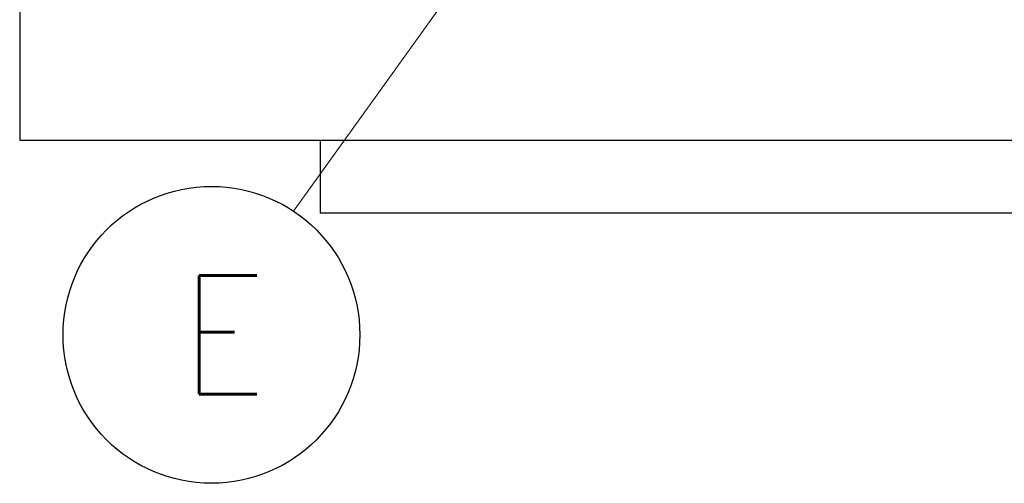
# Model space of a CAD drawing. Extents: x 1 to 669, y 0 to 417.
# Tile 25 of 256: x 86 to 113, y 161 to 173. Entities that reach past the tile are written whole.
import ezdxf
from ezdxf.enums import TextEntityAlignment as Align

# ---------------------------------------------------------------- set-up
doc = ezdxf.new("R2010")
doc.units = 0
doc.header["$LTSCALE"] = 12
doc.header["$MEASUREMENT"] = 0
doc.layers.get('0').update_dxf_attribs({"linetype": 'CONTINUOUS'})
doc.layers.add('D', color=2, linetype='CONTINUOUS')
doc.layers.add('Leader', color=41, linetype='CONTINUOUS', lineweight=13)
doc.styles.get("Standard").update_dxf_attribs({"font": 'SIMPLEX.SHX', "width": 0.875})

msp = doc.modelspace()

# ---------------------------------------------------------------- linework, layer by layer
for p, q in [((85.63359, 175.96326), (85.63359, 169.96326)), ((85.63359, 169.96326), (132.68883, 169.96326)), ((93.86233, 169.96326), (93.86233, 167.96326)), ((114.63359, 167.96326), (93.86233, 167.96326))]:
    msp.add_line(p, q)
at = {"layer": 'D'}
msp.add_circle((90.88242, 164.63584), 4.0625, dxfattribs=at)
at = {"layer": 'Leader'}
msp.add_line((100.4864, 178.27375), (93.13029, 168.01977), dxfattribs=at)

# ---------------------------------------------------------------- texts
at = {"layer": 'D', "width": 0.875}
msp.add_text('E', height=3.25, dxfattribs=at).set_placement((91.21328, 164.63584), align=Align.MIDDLE)

doc.saveas('drawing.dxf')
